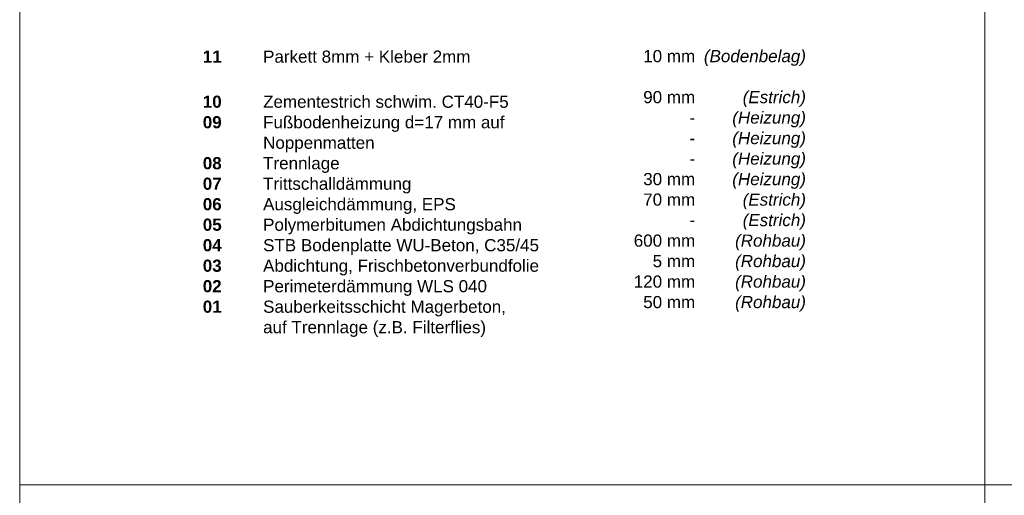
# Model space of a CAD drawing. Header units: metres. Extents: x 0.4 to 30.1, y -10.7 to 8.6.
# Tile 8 of 256: x 4 to 6, y -3 to -2. Entities that reach past the tile are written whole.
import ezdxf

# ---------------------------------------------------------------- set-up
doc = ezdxf.new("R2010")
doc.units = ezdxf.units.M
doc.layers.add('_Bodenaufbauten 20230510 (2D)', color=7, linetype='Continuous', lineweight=9)
doc.layers.add('Keine', color=7, linetype='Continuous', lineweight=9)
doc.styles.add('Arial', font='arial.ttf')
doc.styles.add('Arial (bold)', font='arialbd.ttf')
doc.styles.add('Arial (italic)', font='ariali.ttf')

# ---------------------------------------------------------------- blocks, each defined once
blk = doc.blocks.new('Bodenaufbauten 20230510 (2D)')
at = {"layer": 'Keine', "color": 255, "flags": 128}
for points in [[(4, -0.6), (6, -0.6), (6, -3), (4, -3)], [(6, -0.6), (8, -0.6), (8, -3), (6, -3)], [(4, -3), (6, -3), (6, -5.4), (4, -5.4)], [(6, -3), (8, -3), (8, -5.4), (6, -5.4)]]:
    blk.add_lwpolyline(points, close=True, dxfattribs=at)
at = {"layer": 'Keine', "color": 7, "insert": (4.3794, -2.09918), "char_height": 0.0252181, "attachment_point": 1, "line_spacing_factor": 1.011258, "style": 'Arial (bold)'}
blk.add_mtext('\\pxt4.957;11^I{\\fArial|b0|i0|c0|p0;Parkett 8mm + Kleber 2mm\\P^I}{\\fArial|b0|i0|c0|p0;\\H1.2x;\\P}10 ^I{\\fArial|b0|i0|c0|p0;Zementestrich schwim. CT40-F5\\P}09{\\fArial|b0|i0|c0|p0; ^I}{\\fArial|b0|i0|c0|p0;Fußbodenheizung d=17 mm auf\\P     ^INoppenmatten}{\\fArial|b0|i0|c0|p0;\\C1;\\P}08{\\fArial|b0|i0|c0|p0; ^ITrennlage}{\\fArial|b0|i0|c0|p0;\\P}07{\\fArial|b0|i0|c0|p0; ^ITrittschalld}{\\fArial|b0|i0|c0|p0;ämmung\\P}06{\\fArial|b0|i0|c0|p0; ^IAusgleich}{\\fArial|b0|i0|c0|p0;dämmung, EPS}{\\fArial|b0|i0|c0|p0;\\P}05{\\fArial|b0|i0|c0|p0; ^IPolymer}{\\fArial|b0|i0|c0|p0;bitumen Abdichtungsbahn}{\\fArial|b0|i0|c0|p0;\\P}04{\\fArial|b0|i0|c0|p0; ^ISTB Bodenplatte WU-Beton, C35/45\\P}03{\\fArial|b0|i0|c0|p0; ^IAbdichtung, Frischbetonverbundfolie\\P}02{\\fArial|b0|i0|c0|p0; ^I}{\\fArial|b0|i0|c0|p0;Perimeterdämmung WLS 040\\P}01{\\fArial|b0|i0|c0|p0; ^ISauberkeitsschicht Magerbeton, \\P     ^Iauf Trennlage (z.B. Filterflies)}', dxfattribs=at)
at = {"layer": 'Keine', "color": 7, "transparency": 33554687, "attachment_point": 3, "line_spacing_factor": 1.011258}
for s, insert, char_height, width, style in [('  10 mm\\P\\P  90 mm\\P-\\P-\\P-\\P  30 mm\\P  70 mm\\P-\\P600 mm\\P5 mm\\P120 mm\\P  50 mm', (5.39978, -2.09812), 0.025218, 0.1510902, 'Arial'), ('(Bodenbelag)\\P\\P(Estrich)\\P(Heizung)\\P(Heizung)\\P(Heizung)\\P(Heizung)\\P(Estrich)\\P(Estrich)\\P(Rohbau)\\P(Rohbau)\\P(Rohbau)\\P(Rohbau)', (5.6294, -2.09812), 0.0252181, 0.2296186, 'Arial (italic)')]:
    blk.add_mtext(s, dxfattribs=dict(at, insert=insert, char_height=char_height, width=width, style=style))

msp = doc.modelspace()

# ---------------------------------------------------------------- block references
at = {"layer": '_Bodenaufbauten 20230510 (2D)'}
msp.add_blockref('Bodenaufbauten 20230510 (2D)', (0, 0), dxfattribs=at)

doc.saveas('drawing.dxf')
